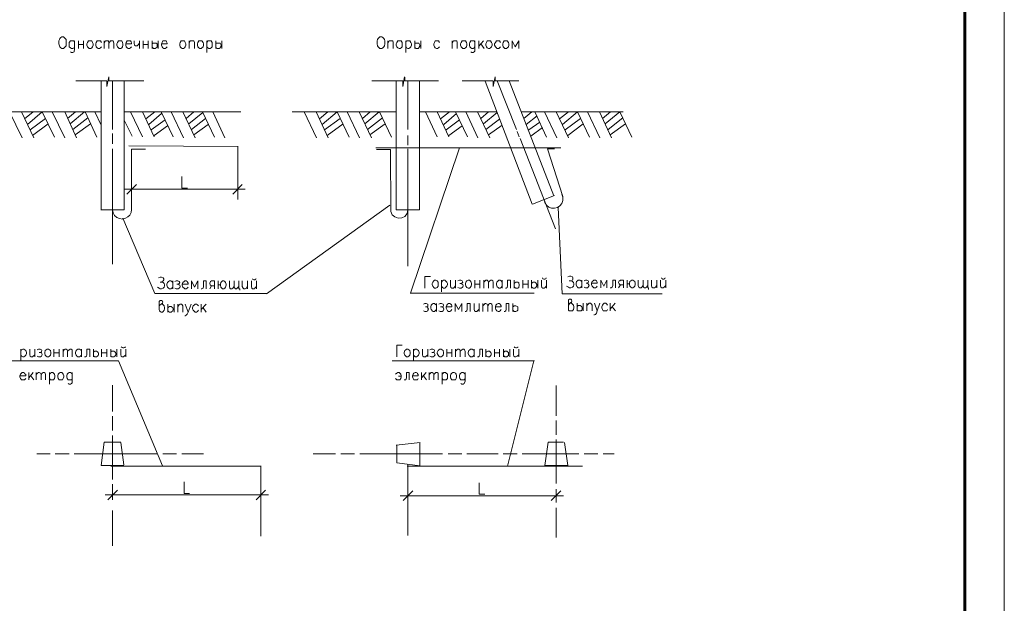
# Model space of a CAD drawing. Extents: x 4085 to 16488, y -65 to 12615.
# Tile 211 of 230: x 15869 to 15994, y 11500 to 11574. Entities that reach past the tile are written whole.
import ezdxf

# ---------------------------------------------------------------- set-up
doc = ezdxf.new("R2010")
doc.units = 0
doc.header["$MEASUREMENT"] = 0
doc.linetypes.add('CONTI', pattern=[0])
doc.layers.get('0').update_dxf_attribs({"color": 250, "linetype": 'CONTI'})
doc.layers.add('Опоры', color=7, linetype='Continuous')

msp = doc.modelspace()

# ---------------------------------------------------------------- linework, layer by layer
at = {"color": 0, "linetype": 'ByBlock', "lineweight": 15, "transparency": 33554676, "extrusion": (1, 0, 0), "elevation": 15994}
msp.add_lwpolyline([(11425.66, 0), (11722.66, 0)], dxfattribs=at)
at = {"color": 0, "linetype": 'ByBlock', "lineweight": 15, "transparency": 33554676, "elevation": -1122.16}
for points in [[(15874.36, 11571.55), (15874.58, 11571.55), (15874.67, 11571.46), (15874.81, 11571.35), (15874.9, 11571.23), (15874.93, 11571.04), (15874.93, 11570.67), (15874.9, 11570.44), (15874.81, 11570.3), (15874.67, 11570.15), (15874.58, 11570.1), (15874.36, 11570.1), (15874.24, 11570.15), (15874.1, 11570.3), (15874.07, 11570.44), (15873.99, 11570.67), (15873.99, 11571.04), (15874.07, 11571.23), (15874.1, 11571.35), (15874.24, 11571.46), (15874.36, 11571.55)], [(15875.98, 11570.86), (15875.95, 11570.95), (15875.92, 11571.04), (15875.78, 11571.06), (15875.58, 11571.06), (15875.47, 11571.04), (15875.32, 11570.86), (15875.3, 11570.67), (15875.3, 11570.52), (15875.32, 11570.3), (15875.47, 11570.15), (15875.58, 11570.1), (15875.78, 11570.1), (15875.92, 11570.15), (15875.98, 11570.3)], [(15875.98, 11571.06), (15875.98, 11569.95), (15875.95, 11569.76), (15875.92, 11569.67), (15875.78, 11569.58), (15875.58, 11569.58), (15875.47, 11569.67)], [(15876.49, 11571.06), (15876.49, 11570.1)], [(15877.14, 11571.06), (15877.14, 11570.1)], [(15877.83, 11571.06), (15878.03, 11571.06), (15878.17, 11571.04), (15878.28, 11570.86), (15878.34, 11570.67), (15878.34, 11570.52), (15878.28, 11570.3), (15878.17, 11570.15), (15878.03, 11570.1), (15877.83, 11570.1), (15877.74, 11570.15), (15877.63, 11570.3), (15877.54, 11570.52), (15877.54, 11570.67), (15877.63, 11570.86), (15877.74, 11571.04), (15877.83, 11571.06)], [(15879.39, 11570.86), (15879.28, 11571.04), (15879.14, 11571.06), (15878.99, 11571.06), (15878.85, 11571.04), (15878.74, 11570.86), (15878.68, 11570.67), (15878.68, 11570.52), (15878.74, 11570.3), (15878.85, 11570.15), (15878.99, 11570.1), (15879.14, 11570.1), (15879.28, 11570.15), (15879.39, 11570.3)], [(15879.76, 11571.06), (15879.76, 11570.1)], [(15879.76, 11570.78), (15879.93, 11571.04), (15880.05, 11571.06), (15880.16, 11571.06), (15880.3, 11571.04), (15880.33, 11570.78), (15880.33, 11570.1)], [(15880.33, 11570.78), (15880.53, 11571.04), (15880.67, 11571.06), (15880.79, 11571.06), (15880.9, 11571.04), (15880.96, 11570.78), (15880.96, 11570.1)], [(15881.64, 11571.06), (15881.84, 11571.06), (15881.98, 11571.04), (15882.09, 11570.86), (15882.12, 11570.67), (15882.12, 11570.52), (15882.09, 11570.3), (15881.98, 11570.15), (15881.84, 11570.1), (15881.64, 11570.1), (15881.55, 11570.15), (15881.44, 11570.3), (15881.35, 11570.52), (15881.35, 11570.67), (15881.44, 11570.86), (15881.55, 11571.04), (15881.64, 11571.06)], [(15882.49, 11570.67), (15883.2, 11570.67), (15883.2, 11570.78), (15883.15, 11570.95), (15883.09, 11571.04), (15882.95, 11571.06), (15882.78, 11571.06), (15882.66, 11571.04), (15882.55, 11570.86), (15882.49, 11570.67), (15882.49, 11570.52), (15882.55, 11570.3), (15882.66, 11570.15), (15882.78, 11570.1), (15882.95, 11570.1), (15883.09, 11570.15), (15883.2, 11570.3)], [(15883.57, 11571.06), (15883.57, 11570.75), (15883.6, 11570.52), (15883.74, 11570.44), (15883.94, 11570.44), (15884.03, 11570.52), (15884.23, 11570.75)], [(15884.23, 11571.06), (15884.23, 11570.1)], [(15884.68, 11571.06), (15884.68, 11570.1)], [(15885.34, 11571.06), (15885.34, 11570.1)], [(15885.82, 11571.06), (15885.82, 11570.1)], [(15886.59, 11571.06), (15886.59, 11570.1)], [(15887.01, 11570.67), (15887.75, 11570.67), (15887.75, 11570.78), (15887.67, 11570.95), (15887.61, 11571.04), (15887.5, 11571.06), (15887.3, 11571.06), (15887.19, 11571.04), (15887.1, 11570.86), (15887.01, 11570.67), (15887.01, 11570.52), (15887.1, 11570.3), (15887.19, 11570.15), (15887.3, 11570.1), (15887.5, 11570.1), (15887.61, 11570.15), (15887.75, 11570.3)], [(15889.63, 11571.06), (15889.8, 11571.06), (15889.92, 11571.04), (15890.03, 11570.86), (15890.12, 11570.67), (15890.12, 11570.52), (15890.03, 11570.3), (15889.92, 11570.15), (15889.8, 11570.1), (15889.63, 11570.1), (15889.52, 11570.15), (15889.38, 11570.3), (15889.35, 11570.52), (15889.35, 11570.67), (15889.38, 11570.86), (15889.52, 11571.04), (15889.63, 11571.06)], [(15890.54, 11571.06), (15890.54, 11570.1)], [(15890.54, 11570.78), (15890.68, 11571.04), (15890.83, 11571.06), (15890.97, 11571.06), (15891.11, 11571.04), (15891.2, 11570.86), (15891.2, 11570.1)], [(15891.88, 11571.06), (15892.08, 11571.06), (15892.16, 11571.04), (15892.31, 11570.86), (15892.36, 11570.67), (15892.36, 11570.52), (15892.31, 11570.3), (15892.16, 11570.15), (15892.08, 11570.1), (15891.88, 11570.1), (15891.76, 11570.15), (15891.65, 11570.3), (15891.59, 11570.52), (15891.59, 11570.67), (15891.65, 11570.86), (15891.76, 11571.04), (15891.88, 11571.06)], [(15892.79, 11571.06), (15892.79, 11569.58)], [(15892.79, 11570.86), (15892.9, 11571.04), (15893.02, 11571.06), (15893.19, 11571.06), (15893.33, 11571.04), (15893.44, 11570.86), (15893.47, 11570.67), (15893.47, 11570.52), (15893.44, 11570.3), (15893.33, 11570.15), (15893.19, 11570.1), (15893.02, 11570.1), (15892.9, 11570.15), (15892.79, 11570.3)], [(15893.93, 11571.06), (15893.93, 11570.1)], [(15894.67, 11571.06), (15894.67, 11570.1)], [(15914.75, 11571.55), (15914.98, 11571.55), (15915.12, 11571.46), (15915.23, 11571.35), (15915.32, 11571.23), (15915.35, 11571.04), (15915.35, 11570.67), (15915.32, 11570.44), (15915.23, 11570.3), (15915.12, 11570.15), (15914.98, 11570.1), (15914.75, 11570.1), (15914.66, 11570.15), (15914.52, 11570.3), (15914.46, 11570.44), (15914.41, 11570.67), (15914.41, 11571.04), (15914.46, 11571.23), (15914.52, 11571.35), (15914.66, 11571.46), (15914.75, 11571.55)], [(15915.77, 11571.06), (15915.77, 11570.1)], [(15915.77, 11570.78), (15915.91, 11571.04), (15916.06, 11571.06), (15916.26, 11571.06), (15916.37, 11571.04), (15916.43, 11570.86), (15916.43, 11570.1)], [(15917.17, 11571.06), (15917.31, 11571.06), (15917.45, 11571.04), (15917.56, 11570.86), (15917.59, 11570.67), (15917.59, 11570.52), (15917.56, 11570.3), (15917.45, 11570.15), (15917.31, 11570.1), (15917.17, 11570.1), (15917.02, 11570.15), (15916.91, 11570.3), (15916.82, 11570.52), (15916.82, 11570.67), (15916.91, 11570.86), (15917.02, 11571.04), (15917.17, 11571.06)], [(15918.02, 11571.06), (15918.02, 11569.58)], [(15918.02, 11570.86), (15918.13, 11571.04), (15918.28, 11571.06), (15918.42, 11571.06), (15918.56, 11571.04), (15918.67, 11570.86), (15918.76, 11570.67), (15918.76, 11570.52), (15918.67, 11570.3), (15918.56, 11570.15), (15918.42, 11570.1), (15918.28, 11570.1), (15918.13, 11570.15), (15918.02, 11570.3)], [(15919.16, 11571.06), (15919.16, 11570.1)], [(15919.95, 11571.06), (15919.95, 11570.1)], [(15922.31, 11570.86), (15922.2, 11571.04), (15922.06, 11571.06), (15921.92, 11571.06), (15921.77, 11571.04), (15921.66, 11570.86), (15921.57, 11570.67), (15921.57, 11570.52), (15921.66, 11570.3), (15921.77, 11570.15), (15921.92, 11570.1), (15922.06, 11570.1), (15922.2, 11570.15), (15922.31, 11570.3)], [(15923.91, 11571.06), (15923.91, 11570.1)], [(15923.91, 11570.78), (15924.08, 11571.04), (15924.19, 11571.06), (15924.42, 11571.06), (15924.53, 11571.04), (15924.56, 11570.86), (15924.56, 11570.1)], [(15925.27, 11571.06), (15925.47, 11571.06), (15925.59, 11571.04), (15925.73, 11570.86), (15925.76, 11570.67), (15925.76, 11570.52), (15925.73, 11570.3), (15925.59, 11570.15), (15925.47, 11570.1), (15925.27, 11570.1), (15925.19, 11570.15), (15925.07, 11570.3), (15924.99, 11570.52), (15924.99, 11570.67), (15925.07, 11570.86), (15925.19, 11571.04), (15925.27, 11571.06)], [(15926.81, 11570.86), (15926.78, 11570.95), (15926.69, 11571.04), (15926.58, 11571.06), (15926.41, 11571.06), (15926.3, 11571.04), (15926.15, 11570.86), (15926.13, 11570.67), (15926.13, 11570.52), (15926.15, 11570.3), (15926.3, 11570.15), (15926.41, 11570.1), (15926.58, 11570.1), (15926.69, 11570.15), (15926.81, 11570.3)], [(15926.81, 11571.06), (15926.81, 11569.95), (15926.78, 11569.76), (15926.69, 11569.67), (15926.58, 11569.58), (15926.41, 11569.58), (15926.3, 11569.67)], [(15927.32, 11571.06), (15927.32, 11570.1)], [(15927.89, 11571.06), (15927.32, 11570.38)], [(15928.52, 11571.06), (15928.66, 11571.06), (15928.8, 11571.04), (15928.91, 11570.86), (15929, 11570.67), (15929, 11570.52), (15928.91, 11570.3), (15928.8, 11570.15), (15928.66, 11570.1), (15928.52, 11570.1), (15928.37, 11570.15), (15928.26, 11570.3), (15928.2, 11570.52), (15928.2, 11570.67), (15928.26, 11570.86), (15928.37, 11571.04), (15928.52, 11571.06)], [(15930.05, 11570.86), (15929.94, 11571.04), (15929.82, 11571.06), (15929.6, 11571.06), (15929.54, 11571.04), (15929.4, 11570.86), (15929.31, 11570.67), (15929.31, 11570.52), (15929.4, 11570.3), (15929.54, 11570.15), (15929.6, 11570.1), (15929.82, 11570.1), (15929.94, 11570.15), (15930.05, 11570.3)], [(15930.62, 11571.06), (15930.85, 11571.06), (15930.9, 11571.04), (15931.05, 11570.86), (15931.13, 11570.67), (15931.13, 11570.52), (15931.05, 11570.3), (15930.9, 11570.15), (15930.85, 11570.1), (15930.62, 11570.1), (15930.51, 11570.15), (15930.39, 11570.3), (15930.34, 11570.52), (15930.34, 11570.67), (15930.39, 11570.86), (15930.51, 11571.04), (15930.62, 11571.06)], [(15932.36, 11570.1), (15932.36, 11571.06), (15931.93, 11570.3), (15931.53, 11571.06), (15931.53, 11570.1)], [(15876.49, 11570.58), (15877.14, 11570.58)], [(15884.68, 11570.58), (15885.34, 11570.58)], [(15885.82, 11570.67), (15885.91, 11570.75), (15885.99, 11570.78), (15886.19, 11570.78), (15886.22, 11570.78), (15886.36, 11570.75), (15886.45, 11570.67), (15886.47, 11570.52), (15886.47, 11570.38), (15886.45, 11570.24), (15886.36, 11570.15), (15886.22, 11570.1), (15885.99, 11570.1), (15885.91, 11570.15), (15885.82, 11570.24)], [(15893.93, 11570.67), (15893.98, 11570.75), (15894.1, 11570.78), (15894.27, 11570.78), (15894.35, 11570.78), (15894.47, 11570.75), (15894.5, 11570.67), (15894.58, 11570.52), (15894.58, 11570.38), (15894.5, 11570.24), (15894.47, 11570.15), (15894.35, 11570.1), (15894.1, 11570.1), (15893.98, 11570.15), (15893.93, 11570.24)], [(15919.16, 11570.67), (15919.21, 11570.75), (15919.33, 11570.78), (15919.53, 11570.78), (15919.58, 11570.78), (15919.7, 11570.75), (15919.73, 11570.67), (15919.81, 11570.52), (15919.81, 11570.38), (15919.73, 11570.24), (15919.7, 11570.15), (15919.58, 11570.1), (15919.33, 11570.1), (15919.21, 11570.15), (15919.16, 11570.24)], [(15927.55, 11570.67), (15927.97, 11570.1)], [(15876.15, 11566), (15880.07, 11566)], [(15879.36, 11566), (15879.36, 11549.56)], [(15880.33, 11566.48), (15880.07, 11565.26), (15880.07, 11566)], [(15880.33, 11566.43), (15880.33, 11566)], [(15880.33, 11566), (15884.77, 11566)], [(15880.81, 11566), (15880.81, 11559.8), (15880.81, 11566)], [(15882.29, 11566), (15882.29, 11549.62)], [(15913.72, 11566), (15917.65, 11566)], [(15919.78, 11549.62), (15916.82, 11549.62), (15916.82, 11566)], [(15917.65, 11565.26), (15917.85, 11566.48)], [(15917.65, 11565.26), (15917.65, 11566)], [(15917.91, 11566.43), (15917.91, 11566)], [(15917.91, 11566), (15922.2, 11566)], [(15918.3, 11566), (15918.3, 11559.8)], [(15919.78, 11566), (15919.78, 11549.62)], [(15925.19, 11566), (15929.11, 11566), (15929.11, 11565.26)], [(15928.09, 11565.94), (15934.06, 11550.33)], [(15929.11, 11565.26), (15929.37, 11566.48)], [(15929.37, 11566.43), (15929.37, 11566)], [(15929.37, 11566), (15932.36, 11566)], [(15929.65, 11566), (15932.07, 11559.8)], [(15931.16, 11566), (15936.82, 11551.41)], [(15865.37, 11562.05), (15879.36, 11562.05)], [(15867.73, 11562.05), (15869.32, 11558.75)], [(15869.24, 11562.05), (15870.8, 11558.75)], [(15870.74, 11562.05), (15869.64, 11561.17)], [(15871.88, 11562.05), (15870, 11560.45)], [(15872.31, 11561.22), (15870.35, 11559.77)], [(15871.88, 11562.05), (15873.42, 11558.83)], [(15873.16, 11562.05), (15874.76, 11558.75)], [(15874.73, 11562.05), (15876.23, 11558.75)], [(15876.12, 11562.05), (15875.1, 11561.22)], [(15877.26, 11562.05), (15875.41, 11560.51)], [(15877.66, 11561.28), (15875.78, 11559.8)], [(15877.32, 11562.05), (15878.82, 11558.83)], [(15878.57, 11562.05), (15879.36, 11560.37)], [(15882.29, 11562.05), (15897.08, 11562.05)], [(15882.29, 11560.99), (15883.29, 11558.95)], [(15883.09, 11562.05), (15884.6, 11558.86)], [(15884.6, 11562.05), (15886.1, 11558.86)], [(15886.16, 11562.05), (15885.05, 11561.17)], [(15887.04, 11561.85), (15885.42, 11560.45)], [(15887.47, 11561.02), (15885.73, 11559.77)], [(15886.96, 11562.05), (15888.49, 11558.86)], [(15888.24, 11562.05), (15889.8, 11558.75)], [(15889.75, 11562.05), (15891.28, 11558.75)], [(15891.14, 11562.05), (15890.17, 11561.22)], [(15892.25, 11561.96), (15890.48, 11560.51)], [(15892.62, 11561.19), (15890.83, 11559.8)], [(15892.22, 11562.05), (15893.73, 11558.83)], [(15893.53, 11562.05), (15895.06, 11558.75)], [(15916.82, 11562.05), (15903.6, 11562.05)], [(15905.11, 11562.05), (15906.7, 11558.75)], [(15906.64, 11562.05), (15908.18, 11558.75)], [(15908.15, 11562.05), (15907.07, 11561.17)], [(15909.34, 11562.05), (15907.41, 11560.45)], [(15909.71, 11561.22), (15907.72, 11559.77)], [(15909.34, 11562.05), (15910.85, 11558.83)], [(15910.6, 11562.05), (15912.16, 11558.75)], [(15912.13, 11562.05), (15913.67, 11558.75)], [(15913.5, 11562.05), (15912.53, 11561.22)], [(15914.66, 11562.05), (15912.84, 11560.51)], [(15915.06, 11561.28), (15913.18, 11559.8)], [(15914.69, 11562.05), (15916.23, 11558.83)], [(15919.78, 11562.05), (15929.6, 11562.05)], [(15920.52, 11562.05), (15922.03, 11558.86)], [(15922.03, 11562.05), (15923.51, 11558.86)], [(15923.59, 11562.05), (15922.43, 11561.17)], [(15924.45, 11561.85), (15922.85, 11560.45)], [(15924.85, 11561.02), (15923.17, 11559.77)], [(15924.36, 11562.05), (15925.87, 11558.86)], [(15925.64, 11562.05), (15927.18, 11558.75)], [(15927.15, 11562.05), (15928.71, 11558.75)], [(15928.54, 11562.05), (15927.55, 11561.22)], [(15929.65, 11561.96), (15927.89, 11560.51)], [(15929.94, 11561.11), (15928.2, 11559.8)], [(15932.67, 11562.05), (15945.61, 11562.05)], [(15934.03, 11562.05), (15933.01, 11561.19)], [(15934.69, 11561.53), (15933.29, 11560.45)], [(15934.4, 11562.05), (15935.91, 11558.83)], [(15935.63, 11562.05), (15937.22, 11558.75)], [(15937.13, 11562.05), (15938.7, 11558.75)], [(15938.67, 11562.05), (15937.56, 11561.17)], [(15939.81, 11562.05), (15937.93, 11560.45)], [(15940.21, 11561.22), (15938.24, 11559.77)], [(15939.81, 11562.05), (15941.37, 11558.83)], [(15941.09, 11562.05), (15942.68, 11558.75)], [(15942.62, 11562.05), (15944.16, 11558.75)], [(15944.02, 11562.05), (15942.99, 11561.22)], [(15945.18, 11562.05), (15943.33, 11560.51)], [(15945.58, 11561.28), (15943.7, 11559.8)], [(15945.21, 11562.05), (15946.72, 11558.83)], [(15872.62, 11560.51), (15870.66, 11559.03)], [(15878, 11560.51), (15876.06, 11559.12)], [(15887.78, 11560.28), (15886.08, 11559.03)], [(15892.96, 11560.43), (15891.14, 11559.12)], [(15910.08, 11560.51), (15908.06, 11559.03)], [(15915.4, 11560.51), (15913.47, 11559.12)], [(15925.19, 11560.28), (15923.51, 11559.03)], [(15930.25, 11560.37), (15928.54, 11559.12)], [(15932.07, 11559.86), (15932.07, 11559.8)], [(15935.06, 11560.74), (15933.64, 11559.77)], [(15935.37, 11560.06), (15933.92, 11558.97)], [(15940.55, 11560.51), (15938.58, 11559.03)], [(15945.92, 11560.51), (15943.99, 11559.12)], [(15880.81, 11559.32), (15880.81, 11558.01)], [(15918.3, 11559.06), (15918.3, 11557.81)], [(15932.16, 11559.54), (15932.44, 11558.89)], [(15932.53, 11558.66), (15937.02, 11547.2)], [(15880.81, 11557.35), (15880.81, 11549.56)], [(15880.81, 11557.35), (15880.81, 11542.73)], [(15882.86, 11557.75), (15896.77, 11557.67)], [(15884.97, 11557.3), (15883.23, 11557.3), (15883.23, 11549.56)], [(15896.69, 11557.64), (15896.69, 11550.93)], [(15914.21, 11557.5), (15937.73, 11557.5)], [(15916.08, 11557.27), (15914.32, 11557.27)], [(15916.14, 11549.39), (15916.08, 11557.27)], [(15918.3, 11557.35), (15918.3, 11542.45)], [(15924.85, 11557.47), (15918.62, 11539.04)], [(15936, 11557.35), (15937.96, 11551.29)], [(15936.02, 11557.35), (15936.91, 11557.35)], [(15889.6, 11553.85), (15889.6, 11552.38), (15890.31, 11552.38)], [(15882.26, 11552.23), (15897.65, 11552.23)], [(15883.86, 11552.83), (15882.63, 11551.61)], [(15883.23, 11553.12), (15883.23, 11551.61)], [(15896.06, 11551.61), (15897.28, 11552.83)], [(15896.69, 11553.12), (15896.69, 11551.61)], [(15934.12, 11550.33), (15936.91, 11551.44)], [(15935.6, 11550.93), (15935.68, 11550.56), (15935.88, 11550.21), (15936.17, 11549.96), (15936.54, 11549.84), (15936.91, 11549.82), (15937.28, 11549.93), (15937.59, 11550.13), (15937.84, 11550.41), (15937.96, 11550.78), (15937.96, 11551.21), (15937.84, 11551.58)], [(15916, 11550.19), (15900.36, 11538.95)], [(15937.36, 11549.93), (15937.87, 11538.95)], [(15879.36, 11549.62), (15882.29, 11549.62)], [(15880.81, 11549.62), (15880.9, 11549.25), (15881.07, 11548.91), (15881.35, 11548.65), (15881.7, 11548.51), (15882.07, 11548.45), (15882.44, 11548.54), (15882.75, 11548.71), (15883, 11548.93), (15883.15, 11549.28), (15883.23, 11549.65)], [(15882.12, 11548.54), (15886.19, 11539.01)], [(15916.14, 11549.39), (15916.28, 11548.99), (15916.63, 11548.71), (15917.08, 11548.54), (15917.54, 11548.59), (15917.91, 11548.79), (15918.19, 11549.16), (15918.3, 11549.62)], [(15886.64, 11541), (15886.87, 11541.08), (15887.04, 11541.08), (15887.24, 11541), (15887.3, 11540.88), (15887.3, 11540.74), (15887.24, 11540.6), (15887.04, 11540.46), (15887.24, 11540.4), (15887.38, 11540.26), (15887.41, 11540.09), (15887.41, 11539.97), (15887.38, 11539.8), (15887.24, 11539.69), (15887.04, 11539.6), (15886.87, 11539.6), (15886.73, 11539.69), (15886.53, 11539.8)], [(15921.18, 11541.17), (15920.44, 11541.17), (15920.44, 11539.69)], [(15935.37, 11540.97), (15935.43, 11540.88), (15935.54, 11540.83), (15935.68, 11540.83), (15935.8, 11540.88), (15935.83, 11540.97)], [(15938.58, 11541.11), (15938.81, 11541.2), (15938.98, 11541.2), (15939.18, 11541.11), (15939.24, 11541), (15939.24, 11540.83), (15939.18, 11540.71), (15938.98, 11540.6), (15939.18, 11540.51), (15939.32, 11540.4), (15939.35, 11540.23), (15939.35, 11540.09), (15939.32, 11539.95), (15939.18, 11539.8), (15938.98, 11539.72), (15938.81, 11539.72), (15938.67, 11539.8), (15938.44, 11539.95)], [(15950.5, 11541), (15950.53, 11540.91), (15950.67, 11540.83), (15950.79, 11540.83), (15950.9, 11540.91), (15950.96, 11541)], [(15887.04, 11540.46), (15886.84, 11540.46)], [(15888.44, 11539.8), (15888.32, 11539.69), (15888.21, 11539.6), (15888.04, 11539.6), (15887.9, 11539.69), (15887.84, 11539.77), (15887.78, 11539.8), (15887.7, 11540.06), (15887.7, 11540.17), (15887.78, 11540.4), (15887.9, 11540.54), (15888.04, 11540.6), (15888.21, 11540.6), (15888.32, 11540.54), (15888.44, 11540.4)], [(15888.44, 11540.6), (15888.44, 11539.6)], [(15888.72, 11540.54), (15888.89, 11540.6), (15889.09, 11540.6), (15889.26, 11540.54), (15889.35, 11540.4), (15889.26, 11540.26), (15889.15, 11540.17), (15888.98, 11540.17)], [(15889.15, 11540.17), (15889.26, 11540.09), (15889.35, 11540.06), (15889.38, 11539.89), (15889.35, 11539.77), (15889.26, 11539.69), (15889.15, 11539.6), (15888.89, 11539.6), (15888.72, 11539.69)], [(15889.66, 11540.17), (15890.4, 11540.17), (15890.4, 11540.32), (15890.31, 11540.46), (15890.29, 11540.54), (15890.17, 11540.6), (15890, 11540.6), (15889.89, 11540.54), (15889.75, 11540.4), (15889.66, 11540.17), (15889.66, 11540.06), (15889.75, 11539.8), (15889.89, 11539.69), (15890, 11539.6), (15890.17, 11539.6), (15890.29, 11539.69), (15890.4, 11539.8)], [(15891.65, 11539.6), (15891.65, 11540.6), (15891.22, 11539.8), (15890.83, 11540.6), (15890.83, 11539.6)], [(15892.7, 11540.6), (15892.36, 11540.6), (15892.36, 11539.89), (15892.31, 11539.69), (15892.16, 11539.6), (15892.05, 11539.6)], [(15892.7, 11540.6), (15892.7, 11539.6)], [(15893.73, 11539.6), (15893.73, 11540.6), (15893.36, 11540.6), (15893.24, 11540.54), (15893.19, 11540.46), (15893.16, 11540.32), (15893.16, 11540.26), (15893.19, 11540.09), (15893.24, 11540.06), (15893.36, 11539.97), (15893.73, 11539.97)], [(15893.16, 11539.6), (15893.36, 11539.97)], [(15894.21, 11540.6), (15894.21, 11539.6)], [(15894.21, 11540.09), (15894.5, 11540.09), (15894.5, 11540.17), (15894.55, 11540.4), (15894.67, 11540.54), (15894.78, 11540.6), (15894.92, 11540.6), (15895.04, 11540.54), (15895.15, 11540.4), (15895.21, 11540.17), (15895.21, 11540.06), (15895.15, 11539.8), (15895.04, 11539.69), (15894.92, 11539.6), (15894.78, 11539.6), (15894.67, 11539.69), (15894.55, 11539.8), (15894.5, 11540.06), (15894.5, 11540.09)], [(15896.23, 11539.89), (15896.06, 11539.69), (15895.95, 11539.6), (15895.8, 11539.6), (15895.69, 11539.69), (15895.66, 11539.89), (15895.66, 11540.6)], [(15896.83, 11539.89), (15896.63, 11539.69), (15896.52, 11539.6), (15896.4, 11539.6), (15896.32, 11539.69), (15896.23, 11539.89), (15896.23, 11540.6)], [(15896.83, 11540.6), (15896.83, 11539.6), (15896.97, 11539.6), (15896.97, 11539.41)], [(15897.28, 11540.6), (15897.28, 11539.89), (15897.37, 11539.69), (15897.48, 11539.6), (15897.65, 11539.6), (15897.8, 11539.69), (15897.94, 11539.89)], [(15897.94, 11540.6), (15897.94, 11539.6)], [(15898.45, 11540.6), (15898.45, 11539.89), (15898.48, 11539.69), (15898.59, 11539.6), (15898.82, 11539.6), (15898.88, 11539.69), (15899.1, 11539.89)], [(15898.56, 11540.88), (15898.59, 11540.8), (15898.73, 11540.74), (15898.85, 11540.74), (15898.96, 11540.8), (15899.02, 11540.88)], [(15899.1, 11540.6), (15899.1, 11539.6)], [(15921.69, 11540.69), (15921.86, 11540.69), (15922, 11540.63), (15922.12, 11540.46), (15922.14, 11540.26), (15922.14, 11540.14), (15922.12, 11539.95), (15922, 11539.77), (15921.86, 11539.69), (15921.69, 11539.69), (15921.57, 11539.77), (15921.46, 11539.95), (15921.38, 11540.14), (15921.38, 11540.26), (15921.46, 11540.46), (15921.57, 11540.63), (15921.69, 11540.69)], [(15922.57, 11540.69), (15922.57, 11539.21)], [(15922.57, 11540.46), (15922.68, 11540.63), (15922.8, 11540.69), (15923.03, 11540.69), (15923.08, 11540.63), (15923.22, 11540.46), (15923.31, 11540.26), (15923.31, 11540.14), (15923.22, 11539.95), (15923.08, 11539.77), (15923.03, 11539.69), (15922.8, 11539.69), (15922.68, 11539.77), (15922.57, 11539.95)], [(15923.71, 11540.69), (15923.71, 11539.97), (15923.74, 11539.77), (15923.88, 11539.69), (15924.08, 11539.69), (15924.19, 11539.77), (15924.36, 11539.97)], [(15924.36, 11540.69), (15924.36, 11539.69)], [(15924.65, 11540.63), (15924.85, 11540.69), (15925.02, 11540.69), (15925.19, 11540.63), (15925.27, 11540.46), (15925.19, 11540.34), (15925.07, 11540.26), (15924.9, 11540.26)], [(15925.07, 11540.26), (15925.19, 11540.17), (15925.27, 11540.14), (15925.3, 11539.97), (15925.27, 11539.86), (15925.19, 11539.77), (15925.07, 11539.69), (15924.85, 11539.69), (15924.65, 11539.77)], [(15925.93, 11540.69), (15926.1, 11540.69), (15926.21, 11540.63), (15926.32, 11540.46), (15926.38, 11540.26), (15926.38, 11540.14), (15926.32, 11539.95), (15926.21, 11539.77), (15926.1, 11539.69), (15925.93, 11539.69), (15925.78, 11539.77), (15925.67, 11539.95), (15925.59, 11540.14), (15925.59, 11540.26), (15925.67, 11540.46), (15925.78, 11540.63), (15925.93, 11540.69)], [(15926.78, 11540.69), (15926.78, 11539.69)], [(15926.78, 11540.17), (15927.43, 11540.17)], [(15927.43, 11540.69), (15927.43, 11539.69)], [(15927.92, 11540.69), (15927.92, 11539.69)], [(15927.92, 11540.43), (15928.09, 11540.63), (15928.2, 11540.69), (15928.34, 11540.69), (15928.46, 11540.63), (15928.54, 11540.43), (15928.54, 11539.69)], [(15928.54, 11540.43), (15928.71, 11540.63), (15928.83, 11540.69), (15928.94, 11540.69), (15929.08, 11540.63), (15929.11, 11540.43), (15929.11, 11539.69)], [(15930.25, 11539.95), (15930.14, 11539.77), (15930.02, 11539.69), (15929.85, 11539.69), (15929.74, 11539.77), (15929.65, 11539.86), (15929.6, 11539.95), (15929.54, 11540.14), (15929.54, 11540.26), (15929.6, 11540.46), (15929.74, 11540.63), (15929.85, 11540.69), (15930.02, 11540.69), (15930.14, 11540.63), (15930.25, 11540.46)], [(15930.25, 11540.69), (15930.25, 11539.69)], [(15931.33, 11540.69), (15930.96, 11540.69), (15930.96, 11539.97), (15930.9, 11539.77), (15930.79, 11539.69), (15930.68, 11539.69)], [(15931.33, 11540.69), (15931.33, 11539.69)], [(15931.79, 11540.69), (15931.79, 11539.69)], [(15931.79, 11540.26), (15931.87, 11540.34), (15931.99, 11540.43), (15932.16, 11540.43), (15932.24, 11540.43), (15932.36, 11540.34), (15932.38, 11540.26), (15932.44, 11540.14), (15932.44, 11539.97), (15932.38, 11539.86), (15932.36, 11539.77), (15932.24, 11539.69), (15931.99, 11539.69), (15931.87, 11539.77), (15931.79, 11539.86)], [(15932.9, 11540.69), (15932.9, 11539.69)], [(15932.9, 11540.17), (15933.55, 11540.17)], [(15933.55, 11540.69), (15933.55, 11539.69)], [(15933.98, 11540.69), (15933.98, 11539.69)], [(15933.98, 11540.26), (15934.06, 11540.34), (15934.2, 11540.43), (15934.35, 11540.43), (15934.4, 11540.43), (15934.52, 11540.34), (15934.6, 11540.26), (15934.66, 11540.14), (15934.66, 11539.97), (15934.6, 11539.86), (15934.52, 11539.77), (15934.4, 11539.69), (15934.2, 11539.69), (15934.06, 11539.77), (15933.98, 11539.86)], [(15934.77, 11540.69), (15934.77, 11539.69)], [(15935.26, 11540.69), (15935.26, 11539.97), (15935.31, 11539.77), (15935.43, 11539.69), (15935.6, 11539.69), (15935.71, 11539.77), (15935.91, 11539.97)], [(15935.91, 11540.69), (15935.91, 11539.69)], [(15938.98, 11540.6), (15938.76, 11540.6)], [(15940.38, 11539.95), (15940.26, 11539.8), (15940.12, 11539.72), (15939.92, 11539.72), (15939.84, 11539.8), (15939.78, 11539.89), (15939.72, 11539.95), (15939.64, 11540.14), (15939.64, 11540.32), (15939.72, 11540.51), (15939.84, 11540.63), (15939.92, 11540.71), (15940.12, 11540.71), (15940.26, 11540.63), (15940.38, 11540.51)], [(15940.38, 11540.71), (15940.38, 11539.72)], [(15940.66, 11540.63), (15940.83, 11540.71), (15941.03, 11540.71), (15941.2, 11540.63), (15941.23, 11540.51), (15941.2, 11540.4), (15941.09, 11540.32), (15940.92, 11540.32)], [(15941.09, 11540.32), (15941.2, 11540.23), (15941.23, 11540.14), (15941.32, 11540.03), (15941.23, 11539.89), (15941.2, 11539.8), (15941.09, 11539.72), (15940.83, 11539.72), (15940.66, 11539.8)], [(15941.6, 11540.32), (15942.34, 11540.32), (15942.34, 11540.43), (15942.25, 11540.6), (15942.23, 11540.63), (15942.11, 11540.71), (15941.88, 11540.71), (15941.83, 11540.63), (15941.68, 11540.51), (15941.6, 11540.32), (15941.6, 11540.14), (15941.68, 11539.95), (15941.83, 11539.8), (15941.88, 11539.72), (15942.11, 11539.72), (15942.23, 11539.8), (15942.34, 11539.95)], [(15943.56, 11539.72), (15943.56, 11540.71), (15943.16, 11539.95), (15942.77, 11540.71), (15942.77, 11539.72)], [(15944.64, 11540.71), (15944.3, 11540.71), (15944.3, 11540.03), (15944.22, 11539.8), (15944.1, 11539.72), (15943.99, 11539.72)], [(15944.64, 11540.71), (15944.64, 11539.72)], [(15945.67, 11539.72), (15945.67, 11540.71), (15945.3, 11540.71), (15945.18, 11540.63), (15945.13, 11540.6), (15945.04, 11540.43), (15945.04, 11540.4), (15945.13, 11540.23), (15945.18, 11540.14), (15945.3, 11540.09), (15945.67, 11540.09)], [(15945.04, 11539.72), (15945.3, 11540.09)], [(15946.15, 11540.71), (15946.15, 11539.72)], [(15946.15, 11540.23), (15946.44, 11540.23), (15946.44, 11540.32), (15946.49, 11540.51), (15946.61, 11540.63), (15946.72, 11540.71), (15946.86, 11540.71), (15946.98, 11540.63), (15947.09, 11540.51), (15947.15, 11540.32), (15947.15, 11540.14), (15947.09, 11539.95), (15946.98, 11539.8), (15946.86, 11539.72), (15946.72, 11539.72), (15946.61, 11539.8), (15946.49, 11539.95), (15946.44, 11540.14), (15946.44, 11540.23)], [(15948.17, 11540.03), (15948, 11539.8), (15947.89, 11539.72), (15947.74, 11539.72), (15947.63, 11539.8), (15947.54, 11540.03), (15947.54, 11540.71)], [(15948.74, 11540.03), (15948.57, 11539.8), (15948.45, 11539.72), (15948.31, 11539.72), (15948.2, 11539.8), (15948.17, 11540.03), (15948.17, 11540.71)], [(15948.74, 11540.71), (15948.74, 11539.72), (15948.85, 11539.72), (15948.85, 11539.52)], [(15949.22, 11540.71), (15949.22, 11540.03), (15949.28, 11539.8), (15949.39, 11539.72), (15949.59, 11539.72), (15949.71, 11539.8), (15949.88, 11540.03)], [(15949.88, 11540.71), (15949.88, 11539.72)], [(15950.36, 11540.71), (15950.36, 11540.03), (15950.42, 11539.8), (15950.53, 11539.72), (15950.7, 11539.72), (15950.82, 11539.8), (15951.04, 11540.03)], [(15951.04, 11540.71), (15951.04, 11539.72)], [(15886.19, 11539.01), (15900.41, 11539.01)], [(15918.59, 11539.06), (15934.32, 11539.06)], [(15937.87, 11538.95), (15950.59, 11538.95)], [(15886.73, 11537.44), (15886.84, 11537.56), (15886.96, 11537.64), (15887.13, 11537.76), (15887.19, 11537.93), (15887.13, 11538.04), (15887.04, 11538.13), (15886.87, 11538.13), (15886.76, 11538.04), (15886.73, 11537.98), (15886.73, 11536.96), (15886.76, 11536.79), (15886.84, 11536.73), (15886.96, 11536.65), (15887.13, 11536.65), (15887.24, 11536.73), (15887.38, 11536.87), (15887.41, 11537.07), (15887.41, 11537.19), (15887.38, 11537.44), (15887.24, 11537.56), (15887.13, 11537.64), (15886.96, 11537.64)], [(15887.84, 11537.64), (15887.84, 11536.65)], [(15887.84, 11537.19), (15887.9, 11537.27), (15888.04, 11537.36), (15888.21, 11537.36), (15888.27, 11537.36), (15888.35, 11537.27), (15888.44, 11537.19), (15888.49, 11537.07), (15888.49, 11536.96), (15888.44, 11536.79), (15888.35, 11536.73), (15888.27, 11536.65), (15888.04, 11536.65), (15887.9, 11536.73), (15887.84, 11536.79)], [(15888.61, 11537.64), (15888.61, 11536.65)], [(15889.09, 11537.64), (15889.09, 11536.65)], [(15889.09, 11537.36), (15889.26, 11537.56), (15889.38, 11537.64), (15889.55, 11537.64), (15889.66, 11537.56), (15889.75, 11537.44), (15889.75, 11536.65)], [(15890.03, 11537.64), (15890.4, 11536.65), (15890.77, 11537.64)], [(15891.71, 11537.44), (15891.59, 11537.56), (15891.48, 11537.64), (15891.31, 11537.64), (15891.2, 11537.56), (15891.05, 11537.44), (15890.97, 11537.19), (15890.97, 11537.07), (15891.05, 11536.87), (15891.2, 11536.73), (15891.31, 11536.65), (15891.48, 11536.65), (15891.59, 11536.73), (15891.71, 11536.87)], [(15892.05, 11537.64), (15892.05, 11536.65)], [(15892.68, 11537.64), (15892.05, 11536.96)], [(15892.31, 11537.19), (15892.7, 11536.65)], [(15920.27, 11537.64), (15920.44, 11537.73), (15920.61, 11537.73), (15920.81, 11537.64), (15920.84, 11537.53), (15920.81, 11537.36), (15920.66, 11537.33), (15920.52, 11537.33)], [(15920.66, 11537.33), (15920.81, 11537.24), (15920.84, 11537.16), (15920.92, 11537.02), (15920.84, 11536.87), (15920.81, 11536.82), (15920.66, 11536.73), (15920.44, 11536.73), (15920.27, 11536.82)], [(15921.92, 11536.96), (15921.77, 11536.82), (15921.69, 11536.73), (15921.49, 11536.73), (15921.38, 11536.82), (15921.35, 11536.87), (15921.26, 11536.96), (15921.2, 11537.16), (15921.2, 11537.33), (15921.26, 11537.53), (15921.38, 11537.64), (15921.49, 11537.73), (15921.69, 11537.73), (15921.77, 11537.64), (15921.92, 11537.53)], [(15921.92, 11537.73), (15921.92, 11536.73)], [(15922.23, 11537.64), (15922.4, 11537.73), (15922.57, 11537.73), (15922.77, 11537.64), (15922.8, 11537.53), (15922.77, 11537.36), (15922.66, 11537.33), (15922.43, 11537.33)], [(15922.66, 11537.33), (15922.77, 11537.24), (15922.8, 11537.16), (15922.88, 11537.02), (15922.8, 11536.87), (15922.77, 11536.82), (15922.66, 11536.73), (15922.4, 11536.73), (15922.23, 11536.82)], [(15923.17, 11537.33), (15923.88, 11537.33), (15923.88, 11537.44), (15923.82, 11537.56), (15923.74, 11537.64), (15923.62, 11537.73), (15923.45, 11537.73), (15923.34, 11537.64), (15923.22, 11537.53), (15923.17, 11537.33), (15923.17, 11537.16), (15923.22, 11536.96), (15923.34, 11536.82), (15923.45, 11536.73), (15923.62, 11536.73), (15923.74, 11536.82), (15923.88, 11536.96)], [(15925.13, 11536.73), (15925.13, 11537.73), (15924.73, 11536.96), (15924.28, 11537.73), (15924.28, 11536.73)], [(15926.21, 11537.73), (15925.84, 11537.73), (15925.84, 11537.02), (15925.78, 11536.82), (15925.67, 11536.73), (15925.56, 11536.73)], [(15926.21, 11537.73), (15926.21, 11536.73)], [(15926.69, 11537.73), (15926.69, 11537.02), (15926.75, 11536.82), (15926.87, 11536.73), (15927.04, 11536.73), (15927.15, 11536.82), (15927.35, 11537.02)], [(15927.35, 11537.73), (15927.35, 11536.73)], [(15927.8, 11537.73), (15927.8, 11536.73)], [(15927.8, 11537.44), (15928, 11537.64), (15928.09, 11537.73), (15928.2, 11537.73), (15928.34, 11537.64), (15928.43, 11537.44), (15928.43, 11536.73)], [(15928.43, 11537.44), (15928.57, 11537.64), (15928.71, 11537.73), (15928.83, 11537.73), (15928.94, 11537.64), (15929, 11537.44), (15929, 11536.73)], [(15929.4, 11537.33), (15930.14, 11537.33), (15930.14, 11537.44), (15930.05, 11537.56), (15930.02, 11537.64), (15929.88, 11537.73), (15929.74, 11537.73), (15929.6, 11537.64), (15929.48, 11537.53), (15929.4, 11537.33), (15929.4, 11537.16), (15929.48, 11536.96), (15929.6, 11536.82), (15929.74, 11536.73), (15929.88, 11536.73), (15930.02, 11536.82), (15930.14, 11536.96)], [(15931.13, 11537.73), (15930.79, 11537.73), (15930.79, 11537.02), (15930.71, 11536.82), (15930.59, 11536.73), (15930.51, 11536.73)], [(15931.13, 11537.73), (15931.13, 11536.73)], [(15931.62, 11537.73), (15931.62, 11536.73)], [(15931.62, 11537.33), (15931.7, 11537.36), (15931.79, 11537.44), (15931.99, 11537.44), (15932.01, 11537.44), (15932.16, 11537.36), (15932.24, 11537.33), (15932.27, 11537.16), (15932.27, 11537.02), (15932.24, 11536.87), (15932.16, 11536.82), (15932.01, 11536.73), (15931.79, 11536.73), (15931.7, 11536.82), (15931.62, 11536.87)], [(15938.67, 11537.53), (15938.76, 11537.67), (15938.87, 11537.76), (15939.07, 11537.9), (15939.1, 11538.01), (15939.07, 11538.18), (15938.98, 11538.27), (15938.81, 11538.27), (15938.7, 11538.18), (15938.67, 11538.1), (15938.67, 11537.02), (15938.7, 11536.9), (15938.76, 11536.82), (15938.87, 11536.79), (15939.07, 11536.79), (15939.18, 11536.82), (15939.32, 11536.99), (15939.35, 11537.19), (15939.35, 11537.33), (15939.32, 11537.53), (15939.18, 11537.67), (15939.07, 11537.76), (15938.87, 11537.76)], [(15939.78, 11537.76), (15939.78, 11536.79)], [(15939.78, 11537.33), (15939.84, 11537.39), (15939.92, 11537.47), (15940.12, 11537.47), (15940.18, 11537.47), (15940.29, 11537.39), (15940.38, 11537.33), (15940.43, 11537.19), (15940.43, 11537.02), (15940.38, 11536.9), (15940.29, 11536.82), (15940.18, 11536.79), (15939.92, 11536.79), (15939.84, 11536.82), (15939.78, 11536.9)], [(15940.55, 11537.76), (15940.55, 11536.79)], [(15941.03, 11537.76), (15941.03, 11536.79)], [(15941.03, 11537.47), (15941.2, 11537.67), (15941.32, 11537.76), (15941.49, 11537.76), (15941.6, 11537.67), (15941.68, 11537.53), (15941.68, 11536.79)], [(15941.97, 11537.76), (15942.34, 11536.79), (15942.68, 11537.76)], [(15943.65, 11537.53), (15943.53, 11537.67), (15943.42, 11537.76), (15943.19, 11537.76), (15943.08, 11537.67), (15942.99, 11537.53), (15942.91, 11537.33), (15942.91, 11537.19), (15942.99, 11536.99), (15943.08, 11536.82), (15943.19, 11536.79), (15943.42, 11536.79), (15943.53, 11536.82), (15943.65, 11536.99)], [(15943.99, 11537.76), (15943.99, 11536.79)], [(15944.59, 11537.76), (15943.99, 11537.02)], [(15944.22, 11537.33), (15944.64, 11536.79)], [(15890.4, 11536.65), (15890.29, 11536.36), (15890.17, 11536.25), (15890.03, 11536.16), (15890, 11536.16)], [(15942.34, 11536.79), (15942.23, 11536.5), (15942.11, 11536.33), (15941.97, 11536.3), (15941.88, 11536.3)], [(15881.92, 11532.24), (15882.01, 11532.15), (15882.12, 11532.12), (15882.26, 11532.12), (15882.38, 11532.15), (15882.44, 11532.24)], [(15917.56, 11532.44), (15916.88, 11532.44), (15916.88, 11530.96)], [(15931.79, 11532.24), (15931.87, 11532.15), (15931.99, 11532.12), (15932.1, 11532.12), (15932.24, 11532.15), (15932.27, 11532.24)], [(15869.15, 11531.95), (15869.15, 11530.47)], [(15869.15, 11531.75), (15869.27, 11531.87), (15869.41, 11531.95), (15869.55, 11531.95), (15869.69, 11531.87), (15869.81, 11531.75), (15869.89, 11531.53), (15869.89, 11531.38), (15869.81, 11531.18), (15869.69, 11531.04), (15869.55, 11530.96), (15869.41, 11530.96), (15869.27, 11531.04), (15869.15, 11531.18)], [(15870.29, 11531.95), (15870.29, 11531.24), (15870.35, 11531.04), (15870.46, 11530.96), (15870.66, 11530.96), (15870.74, 11531.04), (15870.94, 11531.24)], [(15870.94, 11531.95), (15870.94, 11530.96)], [(15871.23, 11531.87), (15871.4, 11531.95), (15871.6, 11531.95), (15871.77, 11531.87), (15871.85, 11531.75), (15871.77, 11531.61), (15871.65, 11531.53), (15871.48, 11531.53)], [(15871.65, 11531.53), (15871.77, 11531.47), (15871.85, 11531.38), (15871.88, 11531.24), (15871.85, 11531.13), (15871.77, 11531.04), (15871.65, 11530.96), (15871.4, 11530.96), (15871.23, 11531.04)], [(15872.51, 11531.95), (15872.68, 11531.95), (15872.79, 11531.87), (15872.91, 11531.75), (15872.96, 11531.53), (15872.96, 11531.38), (15872.91, 11531.18), (15872.79, 11531.04), (15872.68, 11530.96), (15872.51, 11530.96), (15872.39, 11531.04), (15872.25, 11531.18), (15872.2, 11531.38), (15872.2, 11531.53), (15872.25, 11531.75), (15872.39, 11531.87), (15872.51, 11531.95)], [(15873.36, 11531.95), (15873.36, 11530.96)], [(15873.36, 11531.47), (15874.02, 11531.47)], [(15874.02, 11531.95), (15874.02, 11530.96)], [(15874.53, 11531.95), (15874.53, 11530.96)], [(15874.53, 11531.67), (15874.67, 11531.87), (15874.81, 11531.95), (15874.93, 11531.95), (15875.04, 11531.87), (15875.1, 11531.67), (15875.1, 11530.96)], [(15875.1, 11531.67), (15875.3, 11531.87), (15875.41, 11531.95), (15875.55, 11531.95), (15875.67, 11531.87), (15875.69, 11531.67), (15875.69, 11530.96)], [(15876.86, 11531.18), (15876.72, 11531.04), (15876.6, 11530.96), (15876.4, 11530.96), (15876.29, 11531.04), (15876.23, 11531.13), (15876.21, 11531.18), (15876.12, 11531.38), (15876.12, 11531.53), (15876.21, 11531.75), (15876.29, 11531.87), (15876.4, 11531.95), (15876.6, 11531.95), (15876.72, 11531.87), (15876.86, 11531.75)], [(15876.86, 11531.95), (15876.86, 11530.96)], [(15877.91, 11531.95), (15877.54, 11531.95), (15877.54, 11531.24), (15877.51, 11531.04), (15877.37, 11530.96), (15877.26, 11530.96)], [(15877.91, 11531.95), (15877.91, 11530.96)], [(15878.37, 11531.95), (15878.37, 11530.96)], [(15878.37, 11531.53), (15878.45, 11531.61), (15878.57, 11531.67), (15878.74, 11531.67), (15878.77, 11531.67), (15878.91, 11531.61), (15878.99, 11531.53), (15879.02, 11531.38), (15879.02, 11531.24), (15878.99, 11531.13), (15878.91, 11531.04), (15878.77, 11530.96), (15878.57, 11530.96), (15878.45, 11531.04), (15878.37, 11531.13)], [(15879.42, 11531.95), (15879.42, 11530.96)], [(15879.42, 11531.47), (15880.07, 11531.47)], [(15880.07, 11531.95), (15880.07, 11530.96)], [(15880.59, 11531.95), (15880.59, 11530.96)], [(15880.59, 11531.53), (15880.61, 11531.61), (15880.73, 11531.67), (15880.96, 11531.67), (15880.98, 11531.67), (15881.1, 11531.61), (15881.18, 11531.53), (15881.24, 11531.38), (15881.24, 11531.24), (15881.18, 11531.13), (15881.1, 11531.04), (15880.98, 11530.96), (15880.73, 11530.96), (15880.61, 11531.04), (15880.59, 11531.13)], [(15881.35, 11531.95), (15881.35, 11530.96)], [(15881.84, 11531.95), (15881.84, 11531.24), (15881.89, 11531.04), (15882.01, 11530.96), (15882.18, 11530.96), (15882.29, 11531.04), (15882.49, 11531.24)], [(15882.49, 11531.95), (15882.49, 11530.96)], [(15918.1, 11531.95), (15918.3, 11531.95), (15918.42, 11531.87), (15918.56, 11531.75), (15918.59, 11531.53), (15918.59, 11531.38), (15918.56, 11531.18), (15918.42, 11531.04), (15918.3, 11530.96), (15918.1, 11530.96), (15918.02, 11531.04), (15917.91, 11531.18), (15917.82, 11531.38), (15917.82, 11531.53), (15917.91, 11531.75), (15918.02, 11531.87), (15918.1, 11531.95)], [(15918.99, 11531.95), (15918.99, 11530.47)], [(15918.99, 11531.75), (15919.13, 11531.87), (15919.24, 11531.95), (15919.41, 11531.95), (15919.53, 11531.87), (15919.64, 11531.75), (15919.73, 11531.53), (15919.73, 11531.38), (15919.64, 11531.18), (15919.53, 11531.04), (15919.41, 11530.96), (15919.24, 11530.96), (15919.13, 11531.04), (15918.99, 11531.18)], [(15920.15, 11531.95), (15920.15, 11531.24), (15920.18, 11531.04), (15920.32, 11530.96), (15920.52, 11530.96), (15920.61, 11531.04), (15920.81, 11531.24)], [(15920.81, 11531.95), (15920.81, 11530.96)], [(15921.09, 11531.87), (15921.26, 11531.95), (15921.46, 11531.95), (15921.63, 11531.87), (15921.69, 11531.75), (15921.63, 11531.61), (15921.49, 11531.53), (15921.35, 11531.53)], [(15921.49, 11531.53), (15921.63, 11531.47), (15921.69, 11531.38), (15921.75, 11531.24), (15921.69, 11531.13), (15921.63, 11531.04), (15921.49, 11530.96), (15921.26, 11530.96), (15921.09, 11531.04)], [(15922.37, 11531.95), (15922.51, 11531.95), (15922.66, 11531.87), (15922.77, 11531.75), (15922.8, 11531.53), (15922.8, 11531.38), (15922.77, 11531.18), (15922.66, 11531.04), (15922.51, 11530.96), (15922.37, 11530.96), (15922.23, 11531.04), (15922.12, 11531.18), (15922.03, 11531.38), (15922.03, 11531.53), (15922.12, 11531.75), (15922.23, 11531.87), (15922.37, 11531.95)], [(15923.22, 11531.95), (15923.22, 11530.96)], [(15923.22, 11531.47), (15923.88, 11531.47)], [(15923.88, 11531.95), (15923.88, 11530.96)], [(15924.36, 11531.95), (15924.36, 11530.96)], [(15924.36, 11531.67), (15924.53, 11531.87), (15924.65, 11531.95), (15924.76, 11531.95), (15924.9, 11531.87), (15924.93, 11531.67), (15924.93, 11530.96)], [(15924.93, 11531.67), (15925.13, 11531.87), (15925.27, 11531.95), (15925.39, 11531.95), (15925.5, 11531.87), (15925.56, 11531.67), (15925.56, 11530.96)], [(15926.69, 11531.18), (15926.58, 11531.04), (15926.47, 11530.96), (15926.24, 11530.96), (15926.15, 11531.04), (15926.1, 11531.13), (15926.04, 11531.18), (15925.96, 11531.38), (15925.96, 11531.53), (15926.04, 11531.75), (15926.15, 11531.87), (15926.24, 11531.95), (15926.47, 11531.95), (15926.58, 11531.87), (15926.69, 11531.75)], [(15926.69, 11531.95), (15926.69, 11530.96)], [(15927.78, 11531.95), (15927.41, 11531.95), (15927.41, 11531.24), (15927.35, 11531.04), (15927.24, 11530.96), (15927.12, 11530.96)], [(15927.78, 11531.95), (15927.78, 11530.96)], [(15928.2, 11531.95), (15928.2, 11530.96)], [(15928.2, 11531.53), (15928.29, 11531.61), (15928.43, 11531.67), (15928.57, 11531.67), (15928.66, 11531.67), (15928.74, 11531.61), (15928.83, 11531.53), (15928.86, 11531.38), (15928.86, 11531.24), (15928.83, 11531.13), (15928.74, 11531.04), (15928.66, 11530.96), (15928.43, 11530.96), (15928.29, 11531.04), (15928.2, 11531.13)], [(15929.28, 11531.95), (15929.28, 11530.96)], [(15929.28, 11531.47), (15929.94, 11531.47)], [(15929.94, 11531.95), (15929.94, 11530.96)], [(15930.42, 11531.95), (15930.42, 11530.96)], [(15930.42, 11531.53), (15930.51, 11531.61), (15930.59, 11531.67), (15930.79, 11531.67), (15930.85, 11531.67), (15930.96, 11531.61), (15931.05, 11531.53), (15931.08, 11531.38), (15931.08, 11531.24), (15931.05, 11531.13), (15930.96, 11531.04), (15930.85, 11530.96), (15930.59, 11530.96), (15930.51, 11531.04), (15930.42, 11531.13)], [(15931.22, 11531.95), (15931.22, 11530.96)], [(15931.7, 11531.95), (15931.7, 11531.24), (15931.73, 11531.04), (15931.87, 11530.96), (15932.01, 11530.96), (15932.16, 11531.04), (15932.36, 11531.24)], [(15932.36, 11531.95), (15932.36, 11530.96)], [(15881.55, 11530.45), (15866.45, 11530.45)], [(15887.13, 11517.13), (15881.55, 11530.45)], [(15934.35, 11530.45), (15916.28, 11530.45)], [(15934.29, 11530.45), (15930.96, 11517.08)], [(15869.04, 11528.54), (15869.78, 11528.54), (15869.78, 11528.71), (15869.69, 11528.82), (15869.64, 11528.91), (15869.52, 11528.99), (15869.35, 11528.99), (15869.24, 11528.91), (15869.12, 11528.77), (15869.04, 11528.54), (15869.04, 11528.43), (15869.12, 11528.23), (15869.24, 11528.06), (15869.35, 11528.03), (15869.52, 11528.03), (15869.64, 11528.06), (15869.78, 11528.23)], [(15870.18, 11528.99), (15870.18, 11528.03)], [(15870.74, 11528.99), (15870.18, 11528.31)], [(15870.43, 11528.54), (15870.83, 11528.03)], [(15871.11, 11528.99), (15871.11, 11528.03)], [(15871.11, 11528.71), (15871.28, 11528.91), (15871.4, 11528.99), (15871.51, 11528.99), (15871.65, 11528.91), (15871.74, 11528.71), (15871.74, 11528.03)], [(15871.74, 11528.71), (15871.88, 11528.91), (15872.02, 11528.99), (15872.14, 11528.99), (15872.25, 11528.91), (15872.31, 11528.71), (15872.31, 11528.03)], [(15872.79, 11528.99), (15872.79, 11527.52)], [(15872.79, 11528.77), (15872.91, 11528.91), (15873.05, 11528.99), (15873.22, 11528.99), (15873.33, 11528.91), (15873.45, 11528.77), (15873.5, 11528.54), (15873.5, 11528.43), (15873.45, 11528.23), (15873.33, 11528.06), (15873.22, 11528.03), (15873.05, 11528.03), (15872.91, 11528.06), (15872.79, 11528.23)], [(15874.16, 11528.99), (15874.36, 11528.99), (15874.44, 11528.91), (15874.56, 11528.77), (15874.64, 11528.54), (15874.64, 11528.43), (15874.56, 11528.23), (15874.44, 11528.06), (15874.36, 11528.03), (15874.16, 11528.03), (15874.02, 11528.06), (15873.9, 11528.23), (15873.87, 11528.43), (15873.87, 11528.54), (15873.9, 11528.77), (15874.02, 11528.91), (15874.16, 11528.99)], [(15875.69, 11528.77), (15875.67, 11528.82), (15875.58, 11528.91), (15875.47, 11528.99), (15875.3, 11528.99), (15875.18, 11528.91), (15875.04, 11528.77), (15875.01, 11528.54), (15875.01, 11528.43), (15875.04, 11528.23), (15875.18, 11528.06), (15875.3, 11528.03), (15875.47, 11528.03), (15875.58, 11528.06), (15875.69, 11528.23)], [(15875.69, 11528.99), (15875.69, 11527.86), (15875.67, 11527.66), (15875.58, 11527.57), (15875.47, 11527.52), (15875.3, 11527.52), (15875.18, 11527.57)], [(15916.74, 11528.77), (15916.88, 11528.91), (15917, 11528.99), (15917.17, 11528.99), (15917.28, 11528.91), (15917.39, 11528.77), (15917.45, 11528.54), (15917.45, 11528.43), (15917.39, 11528.23), (15917.28, 11528.06), (15917.17, 11528.03), (15917, 11528.03), (15916.88, 11528.06), (15916.74, 11528.23)], [(15917.45, 11528.51), (15917.11, 11528.51)], [(15918.47, 11528.99), (15918.1, 11528.99), (15918.1, 11528.31), (15918.05, 11528.06), (15917.93, 11528.03), (15917.82, 11528.03)], [(15918.47, 11528.99), (15918.47, 11528.03)], [(15918.87, 11528.54), (15919.61, 11528.54), (15919.61, 11528.71), (15919.53, 11528.82), (15919.5, 11528.91), (15919.36, 11528.99), (15919.21, 11528.99), (15919.07, 11528.91), (15918.96, 11528.77), (15918.87, 11528.54), (15918.87, 11528.43), (15918.96, 11528.23), (15919.07, 11528.06), (15919.21, 11528.03), (15919.36, 11528.03), (15919.5, 11528.06), (15919.61, 11528.23)], [(15920.01, 11528.99), (15920.01, 11528.03)], [(15920.61, 11528.99), (15920.01, 11528.31)], [(15920.27, 11528.54), (15920.66, 11528.03)], [(15920.98, 11528.99), (15920.98, 11528.03)], [(15920.98, 11528.71), (15921.18, 11528.91), (15921.26, 11528.99), (15921.38, 11528.99), (15921.49, 11528.91), (15921.57, 11528.71), (15921.57, 11528.03)], [(15921.57, 11528.71), (15921.75, 11528.91), (15921.86, 11528.99), (15922, 11528.99), (15922.12, 11528.91), (15922.14, 11528.71), (15922.14, 11528.03)], [(15922.66, 11528.99), (15922.66, 11527.52)], [(15922.66, 11528.77), (15922.77, 11528.91), (15922.88, 11528.99), (15923.05, 11528.99), (15923.17, 11528.91), (15923.31, 11528.77), (15923.34, 11528.54), (15923.34, 11528.43), (15923.31, 11528.23), (15923.17, 11528.06), (15923.05, 11528.03), (15922.88, 11528.03), (15922.77, 11528.06), (15922.66, 11528.23)], [(15923.99, 11528.99), (15924.19, 11528.99), (15924.33, 11528.91), (15924.42, 11528.77), (15924.48, 11528.54), (15924.48, 11528.43), (15924.42, 11528.23), (15924.33, 11528.06), (15924.19, 11528.03), (15923.99, 11528.03), (15923.88, 11528.06), (15923.74, 11528.23), (15923.71, 11528.43), (15923.71, 11528.54), (15923.74, 11528.77), (15923.88, 11528.91), (15923.99, 11528.99)], [(15925.56, 11528.77), (15925.5, 11528.82), (15925.44, 11528.91), (15925.3, 11528.99), (15925.13, 11528.99), (15925.02, 11528.91), (15924.9, 11528.77), (15924.85, 11528.54), (15924.85, 11528.43), (15924.9, 11528.23), (15925.02, 11528.06), (15925.13, 11528.03), (15925.3, 11528.03), (15925.44, 11528.06), (15925.56, 11528.23)], [(15925.56, 11528.99), (15925.56, 11527.86), (15925.5, 11527.66), (15925.44, 11527.57), (15925.3, 11527.52), (15925.13, 11527.52), (15925.02, 11527.57)], [(15880.81, 11527.37), (15880.81, 11524.05)], [(15937.11, 11527.32), (15937.11, 11523.5)], [(15880.81, 11523.42), (15880.81, 11521.63)], [(15937.11, 11522.91), (15937.11, 11521.09)], [(15880.81, 11521), (15880.81, 11515.4)], [(15879.36, 11517.19), (15879.76, 11520.15)], [(15879.76, 11520.15), (15881.84, 11520.15)], [(15882.26, 11517.25), (15881.84, 11520.12)], [(15916.82, 11519.75), (15919.87, 11520.12)], [(15916.88, 11519.75), (15916.88, 11517.53)], [(15919.81, 11517.19), (15919.81, 11520.12)], [(15935.68, 11517.19), (15936.11, 11520.15)], [(15935.68, 11517.19), (15938.58, 11517.19), (15938.16, 11520.12)], [(15936.11, 11520.15), (15938.07, 11520.15)], [(15937.11, 11520.49), (15937.11, 11514.91)], [(15871.2, 11518.67), (15872.88, 11518.67)], [(15873.53, 11518.67), (15875.3, 11518.67)], [(15875.95, 11518.67), (15886.53, 11518.67)], [(15887.19, 11518.67), (15888.92, 11518.67)], [(15889.6, 11518.67), (15892.36, 11518.67)], [(15906.27, 11518.67), (15909.12, 11518.67)], [(15909.77, 11518.67), (15911.53, 11518.67)], [(15912.19, 11518.67), (15922.71, 11518.67)], [(15923.4, 11518.67), (15925.13, 11518.67)], [(15925.78, 11518.67), (15929.74, 11518.67)], [(15930.39, 11518.67), (15932.16, 11518.67)], [(15932.81, 11518.67), (15940.01, 11518.67)], [(15940.66, 11518.67), (15942.42, 11518.67)], [(15943.08, 11518.67), (15944.47, 11518.67)], [(15879.36, 11517.19), (15882.26, 11517.19)], [(15916.88, 11517.53), (15919.87, 11517.16)], [(15918.3, 11517.25), (15918.3, 11508.29)], [(15880.61, 11517.08), (15899.62, 11517.08)], [(15899.62, 11517.13), (15899.62, 11508.2)], [(15918.19, 11517.08), (15919.98, 11517.08)], [(15918.28, 11517.08), (15940.46, 11517.08)], [(15880.81, 11514.8), (15880.81, 11512.98)], [(15889.89, 11515.11), (15889.89, 11513.63), (15890.57, 11513.63)], [(15927.35, 11515), (15927.35, 11513.55), (15928.06, 11513.55)], [(15879.85, 11513.44), (15900.61, 11513.44)], [(15881.44, 11514.06), (15880.22, 11512.81)], [(15880.81, 11513.78), (15880.81, 11512.81)], [(15899.02, 11512.81), (15900.24, 11514.06)], [(15918.93, 11513.98), (15917.68, 11512.75)], [(15918.3, 11513.63), (15918.3, 11512.75)], [(15936.48, 11512.75), (15937.73, 11513.98)], [(15937.11, 11514.2), (15937.11, 11512.5)], [(15937.11, 11513.63), (15937.11, 11512.75)], [(15917.31, 11513.35), (15938.07, 11513.35)], [(15880.81, 11511.47), (15880.81, 11507.01)], [(15937.11, 11511.79), (15937.11, 11508.06)]]:
    msp.add_lwpolyline(points, dxfattribs=at)
at = {"layer": 'Опоры', "linetype": 'Continuous', "lineweight": 60, "ltscale": 0.5, "extrusion": (1, 0, 0), "elevation": 15989}
msp.add_lwpolyline([(11430.66, 0), (11717.66, 0)], dxfattribs=at)

doc.saveas('drawing.dxf')
